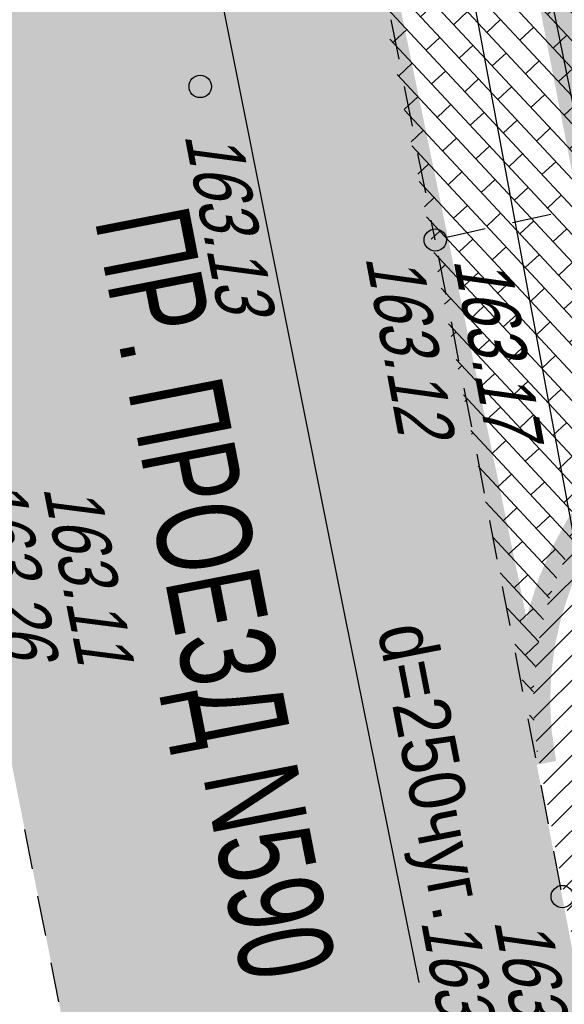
# Model space of a CAD drawing. Header units: millimetres. Extents: x 4385 to 11928, y 17253 to 36963.
# Tile 69 of 256: x 5849 to 5859, y 18568 to 18585. Entities that reach past the tile are written whole.
import ezdxf
from ezdxf.enums import TextEntityAlignment as Align

# ---------------------------------------------------------------- set-up
doc = ezdxf.new("R2010")
doc.units = ezdxf.units.MM
doc.linetypes.add('ГП_Ботаническая_1 и 2 этап$0$ACAD_ISO03W100', pattern=[30, 12, -18])
for name, color, linetype, lineweight in [('Геоподоснова_34179-21 от 9.08.21$0$Водопровод', 7, 'Continuous', 25), ('Геоподоснова_34179-21 от 9.08.21$0$Горизонтали', 7, 'Continuous', 25), ('Геоподоснова_34179-21 от 9.08.21$0$Граница улицы', 7, 'Continuous', 25), ('Геоподоснова_34179-21 от 9.08.21$0$Кабель Мосэнерго', 7, 'Continuous', 25), ('Геоподоснова_34179-21 от 9.08.21$0$Канализация самотёчная', 7, 'Continuous', 25), ('Геоподоснова_34179-21 от 9.08.21$0$Красные линии', 7, 'Continuous', 25), ('Геоподоснова_34179-21 от 9.08.21$0$Ограды', 7, 'Continuous', 25)]:
    doc.layers.add(name, color=color, linetype=linetype, lineweight=lineweight)
doc.layers.add('ГП_Ботаническая_1 и 2 этап$0$ГП_граница_ГПЗУ_500_доп благо', color=7, linetype='Continuous', true_color=0xb5b5b5)
doc.layers.add('ГП_граница_аренд_зем_500', color=7, linetype='Continuous', true_color=0x000000)
for name, color, linetype, lineweight, true_color, transparency in [('ГП_Ботаническая_1 и 2 этап$0$ГП_тротуары_штриховка', 7, 'Continuous', 0, 0xffffff, 0.8), ('ГП_дороги_штриховка_сущ', 7, 'Continuous', 0, 0xc8d0d0, 0.6), ('ГП_озел_штриховка_сущ', 7, 'Continuous', 0, 0x829556, 0.6)]:
    doc.layers.add(name, color=color, linetype=linetype, lineweight=lineweight, true_color=true_color, transparency=transparency)
doc.styles.add('Геоподоснова_34179-21 от 9.08.21$0$Style-RUSSIAN_1251', font='RUSSIAN_1251.shx')
doc.styles.add('Геоподоснова_34179-21 от 9.08.21$0$Style-RUSSIAN_1251 I 0.00000', font='RUSSIAN_1251.shx')
doc.styles.add('Геоподоснова_34179-21 от 9.08.21$0$Style-RUSSIAN_1251 I 0.32289', font='RUSSIAN_1251.shx', dxfattribs={"oblique": 18.5})

# ---------------------------------------------------------------- blocks, each defined once
blk = doc.blocks.new('Геоподоснова_34179-21 от 9.08.21$0$PIKET_301')
at = {"layer": 'Геоподоснова_34179-21 от 9.08.21$0$Горизонтали', "color": 7, "linetype": 'Continuous', "lineweight": 25}
blk.add_arc((0, 0), 0.2, 0, 360, dxfattribs=at)
blk = doc.blocks.new('Геоподоснова_34179-21 от 9.08.21$0$PIKET_305')
at = {"layer": 'Геоподоснова_34179-21 от 9.08.21$0$Горизонтали', "color": 7, "linetype": 'Continuous', "lineweight": 25}
blk.add_arc((0, 0), 0.2, 0, 360, dxfattribs=at)
blk = doc.blocks.new('Геоподоснова_34179-21 от 9.08.21$0$PIKET_306')
at = {"layer": 'Геоподоснова_34179-21 от 9.08.21$0$Горизонтали', "color": 7, "linetype": 'Continuous', "lineweight": 25}
blk.add_arc((0, 0), 0.2, 0, 360, dxfattribs=at)
blk = doc.blocks.new('Геоподоснова_34179-21 от 9.08.21$0$msdElementTypeLineString_71')
at = {"layer": 'Геоподоснова_34179-21 от 9.08.21$0$Граница улицы', "color": 7, "linetype": 'Continuous', "lineweight": 25}
for p, q in [((8.757, 16.372), (8.617, 17.075)), ((8.993, 15.179), (8.854, 15.882)), ((9.23, 13.985), (9.091, 14.688))]:
    blk.add_line(p, q, dxfattribs=at)
blk = doc.blocks.new('Геоподоснова_34179-21 от 9.08.21$0$msdElementTypeLineString_73')
at = {"layer": 'Геоподоснова_34179-21 от 9.08.21$0$Граница улицы', "color": 7, "linetype": 'Continuous', "lineweight": 25}
for p, q in [((6.465, 3.241), (6.324, 3.949)), ((6.705, 2.043), (6.563, 2.751)), ((6.945, 0.844), (6.803, 1.552)), ((7.114, 0), (7.043, 0.354))]:
    blk.add_line(p, q, dxfattribs=at)
blk = doc.blocks.new('Геоподоснова_34179-21 от 9.08.21$0$msdElementTypeLineString_117')
at = {"layer": 'Геоподоснова_34179-21 от 9.08.21$0$Ограды', "color": 7, "linetype": 'Continuous', "lineweight": 25, "flags": 128}
blk.add_lwpolyline([(14.933, 27.737), (14.701, 28.65), (14.095, 31.647)], dxfattribs=at)
blk = doc.blocks.new('Геоподоснова_34179-21 от 9.08.21$0$msdElementTypeLineString_123')
at = {"layer": 'Геоподоснова_34179-21 от 9.08.21$0$Граница улицы', "color": 7, "linetype": 'Continuous', "lineweight": 25}
for p, q in [((2.078, 26.007), (1.386, 25.855)), ((0.898, 25.747), (0.206, 25.595)), ((0.056, 25.265), (0.191, 24.57)), ((0.286, 24.079), (0.42, 23.384)), ((0.515, 22.893), (0.65, 22.198)), ((0.745, 21.707), (0.879, 21.011)), ((0.974, 20.52), (1.109, 19.825)), ((1.433, 18.148), (1.568, 17.452)), ((1.663, 16.961), (1.798, 16.266)), ((1.893, 15.775), (2.027, 15.08)), ((2.122, 14.589), (2.257, 13.894))]:
    blk.add_line(p, q, dxfattribs=at)
at = {"layer": 'Геоподоснова_34179-21 от 9.08.21$0$Граница улицы', "color": 7, "linetype": 'Continuous', "lineweight": 25, "flags": 128}
blk.add_lwpolyline([(1.204, 19.334), (1.228, 19.212), (1.338, 18.639)], dxfattribs=at)
blk = doc.blocks.new('Геоподоснова_34179-21 от 9.08.21$0$msdElementTypeLineString_343')
at = {"layer": 'Геоподоснова_34179-21 от 9.08.21$0$Водопровод', "color": 7, "linetype": 'Continuous', "lineweight": 25}
blk.add_line((0, 74.713), (1.336, 68.12), dxfattribs=at)
blk = doc.blocks.new('Геоподоснова_34179-21 от 9.08.21$0$msdElementTypeMultiLine_172')
at = {"layer": 'Геоподоснова_34179-21 от 9.08.21$0$Водопровод', "color": 7, "linetype": 'Continuous', "lineweight": 25}
blk.add_blockref('Геоподоснова_34179-21 от 9.08.21$0$msdElementTypeLineString_343', (0.5, 0.5), dxfattribs=at)
blk = doc.blocks.new('Геоподоснова_34179-21 от 9.08.21$0$msdElementTypeLineString_383')
at = {"layer": 'Геоподоснова_34179-21 от 9.08.21$0$Водопровод', "color": 7, "linetype": 'Continuous', "lineweight": 25}
blk.add_line((16.406, 23.459), (21.088, 0), dxfattribs=at)
blk = doc.blocks.new('Геоподоснова_34179-21 от 9.08.21$0$msdElementTypeMultiLine_202')
at = {"layer": 'Геоподоснова_34179-21 от 9.08.21$0$Водопровод', "color": 7, "linetype": 'Continuous', "lineweight": 25}
blk.add_blockref('Геоподоснова_34179-21 от 9.08.21$0$msdElementTypeLineString_383', (0.5, 0.5), dxfattribs=at)
blk = doc.blocks.new('Геоподоснова_34179-21 от 9.08.21$0$msdElementTypeLineString_385')
at = {"layer": 'Геоподоснова_34179-21 от 9.08.21$0$Канализация самотёчная', "color": 16, "linetype": 'Continuous', "lineweight": 25}
blk.add_line((18.922, 12.849), (21.318, 0), dxfattribs=at)
blk = doc.blocks.new('Геоподоснова_34179-21 от 9.08.21$0$msdElementTypeMultiLine_203')
at = {"layer": 'Геоподоснова_34179-21 от 9.08.21$0$Канализация самотёчная', "color": 16, "linetype": 'Continuous', "lineweight": 25}
blk.add_blockref('Геоподоснова_34179-21 от 9.08.21$0$msdElementTypeLineString_385', (0.506, 0.506), dxfattribs=at)
blk = doc.blocks.new('Геоподоснова_34179-21 от 9.08.21$0$msdElementTypeLineString_430')
at = {"layer": 'Геоподоснова_34179-21 от 9.08.21$0$Кабель Мосэнерго', "color": 7, "linetype": 'Continuous', "lineweight": 25}
for p, q in [((1.983, 11.482), (1.017, 11.22)), ((4.653, 1.631), (3.687, 1.369))]:
    blk.add_line(p, q, dxfattribs=at)
blk = doc.blocks.new('Геоподоснова_34179-21 от 9.08.21$0$msdElementTypeMultiLine_237')
at = {"layer": 'Геоподоснова_34179-21 от 9.08.21$0$Кабель Мосэнерго', "color": 7, "linetype": 'Continuous', "lineweight": 25, "flags": 128}
blk.add_lwpolyline([(4.17, 1.5), (1.5, 11.351)], dxfattribs=at)
at = {"layer": 'Геоподоснова_34179-21 от 9.08.21$0$Кабель Мосэнерго', "color": 7, "linetype": 'Continuous', "lineweight": 25}
blk.add_blockref('Геоподоснова_34179-21 от 9.08.21$0$msdElementTypeLineString_430', (0, 0), dxfattribs=at)
blk = doc.blocks.new('Геоподоснова_34179-21 от 9.08.21')
at = {"layer": 'Геоподоснова_34179-21 от 9.08.21$0$Водопровод', "color": 7, "linetype": 'Continuous', "lineweight": 25}
for name, p in [('Геоподоснова_34179-21 от 9.08.21$0$msdElementTypeMultiLine_202', (5833.175, 18574.213)), ('Геоподоснова_34179-21 от 9.08.21$0$msdElementTypeMultiLine_172', (5854.263, 18499.5))]:
    blk.add_blockref(name, p, dxfattribs=at)
at = {"layer": 'Геоподоснова_34179-21 от 9.08.21$0$Горизонтали', "color": 7, "linetype": 'Continuous', "lineweight": 25}
for name, p in [('Геоподоснова_34179-21 от 9.08.21$0$PIKET_305', (5852.176, 18584.191)), ('Геоподоснова_34179-21 от 9.08.21$0$PIKET_306', (5856.394, 18581.438)), ('Геоподоснова_34179-21 от 9.08.21$0$PIKET_301', (5858.673, 18569.663))]:
    blk.add_blockref(name, p, dxfattribs=at)
at = {"layer": 'Геоподоснова_34179-21 от 9.08.21$0$Граница улицы', "color": 7, "linetype": 'Continuous', "lineweight": 25}
for name, p in [('Геоподоснова_34179-21 от 9.08.21$0$msdElementTypeLineString_73', (5849.28, 18581.438)), ('Геоподоснова_34179-21 от 9.08.21$0$msdElementTypeLineString_71', (5840.411, 18553.789)), ('Геоподоснова_34179-21 от 9.08.21$0$msdElementTypeLineString_123', (5856.393, 18555.888))]:
    blk.add_blockref(name, p, dxfattribs=at)
at = {"layer": 'Геоподоснова_34179-21 от 9.08.21$0$Кабель Мосэнерго', "color": 7, "linetype": 'Continuous', "lineweight": 25}
blk.add_blockref('Геоподоснова_34179-21 от 9.08.21$0$msdElementTypeMultiLine_237', (5856.01, 18579.97), dxfattribs=at)
at = {"layer": 'Геоподоснова_34179-21 от 9.08.21$0$Канализация самотёчная', "color": 16, "linetype": 'Continuous', "lineweight": 25}
blk.add_blockref('Геоподоснова_34179-21 от 9.08.21$0$msdElementTypeMultiLine_203', (5837.207, 18574.784), dxfattribs=at)
at = {"layer": 'Геоподоснова_34179-21 от 9.08.21$0$Ограды', "color": 7, "linetype": 'Continuous', "lineweight": 25}
blk.add_blockref('Геоподоснова_34179-21 от 9.08.21$0$msdElementTypeLineString_117', (5844.232, 18554.893), dxfattribs=at)
at = {"layer": 'Геоподоснова_34179-21 от 9.08.21$0$Водопровод', "color": 7, "linetype": 'Continuous', "lineweight": 25, "style": 'Геоподоснова_34179-21 от 9.08.21$0$Style-RUSSIAN_1251', "width": 0.899998}
blk.add_text('d=250чуг.', height=1, rotation=281.0395, dxfattribs=at).set_placement((5855.354, 18574.462))
at = {"layer": 'Геоподоснова_34179-21 от 9.08.21$0$Горизонтали', "color": 7, "linetype": 'Continuous', "lineweight": 25, "style": 'Геоподоснова_34179-21 от 9.08.21$0$Style-RUSSIAN_1251 I 0.32289', "oblique": 18.5, "width": 0.799996}
for s, rotation, p in [('163.13', 280.8925, (5851.891, 18583.325)), ('163.12', 280.5257, (5855.137, 18581.134)), ('163.11', 281.1889, (5849.356, 18577)), ('163.24', 280.5257, (5857.446, 18569.233))]:
    blk.add_text(s, height=1, rotation=rotation, dxfattribs=at).set_placement(p)
for s, rotation, p in [('163.17', 280.5257, (5857.701, 18581.271)), ('163.26', 281.1889, (5848.972, 18577.324)), ('163.09', 280.5257, (5857.117, 18569.408))]:
    blk.add_text(s, height=1, rotation=rotation, dxfattribs=at).set_placement(p, align=Align.TOP_LEFT)
at = {"layer": 'Геоподоснова_34179-21 от 9.08.21$0$Красные линии', "color": 1, "linetype": 'Continuous', "lineweight": 53, "style": 'Геоподоснова_34179-21 от 9.08.21$0$Style-RUSSIAN_1251 I 0.00000', "width": 0.705882}
blk.add_text('ПР. ПРОЕЗД N590', height=1.7, rotation=281.0301, dxfattribs=at).set_placement((5852.452, 18575.098), align=Align.MIDDLE_CENTER)
blk = doc.blocks.new('ГП_Ботаническая_1 и 2 этап')
at = {"layer": 'ГП_Ботаническая_1 и 2 этап$0$ГП_тротуары_штриховка', "true_color": 0x333333}
h = blk.add_hatch(dxfattribs=at)
h.set_pattern_fill('AR-BRSTD', color=250, scale=0.005, angle=313)
edge = h.paths.add_edge_path()
edge.add_line((5864.442, 18595.326), (5859.702, 18594.376))
edge.add_arc((5858.641, 18600.395), 6.113, 193.4234, 279.9997, ccw=False)
edge.add_line((5852.695, 18598.976), (5858.269, 18572.037))
edge.add_arc((5864.071, 18573.186), 5.914, 100.7111, 191.1973, ccw=False)
edge.add_line((5862.971, 18578.997), (5865.516, 18579.494))
edge.add_line((5865.516, 18579.494), (5868.094, 18576.731))
edge.add_line((5868.094, 18576.731), (5866.967, 18582.541))
edge.add_line((5866.967, 18582.541), (5865.98, 18582.35))
edge.add_line((5865.98, 18582.35), (5863.92, 18593.17))
edge.add_line((5863.92, 18593.17), (5864.852, 18593.352))
edge.add_line((5864.852, 18593.352), (5864.442, 18595.326))
at = {"layer": 'ГП_Ботаническая_1 и 2 этап$0$ГП_граница_ГПЗУ_500_доп благо', "linetype": 'ГП_Ботаническая_1 и 2 этап$0$ACAD_ISO03W100', "ltscale": 0.06, "const_width": 0.6}
blk.add_lwpolyline([(5858.269, 18572.037, -0.417094), (5862.971, 18578.997), (5865.516, 18579.494), (5868.094, 18576.73), (5867.482, 18579.867), (5866.963, 18582.541), (5865.979, 18582.353), (5863.92, 18593.17), (5864.852, 18593.352), (5864.442, 18595.326), (5859.702, 18594.376, -0.40429), (5852.695, 18598.976)], format="xyb", close=True, dxfattribs=at)

msp = doc.modelspace()

# ---------------------------------------------------------------- block references
msp.add_blockref('ГП_Ботаническая_1 и 2 этап', (0, 0))

# ---------------------------------------------------------------- next in the draw order: hatches: boundary and pattern name
at = {"layer": 'ГП_дороги_штриховка_сущ'}
h = msp.add_hatch(color=256, dxfattribs=at)
h.dxf.hatch_style = 1
h.paths.add_polyline_path([(5832.511, 18655.763), (5834.952, 18642.929), (5838.803, 18622.89), (5848.554, 18573.251), (5857.597, 18575.222), (5847.74, 18624.851), (5847.134, 18628.113), (5846.332, 18632.434), (5845.357, 18637.198), (5843.565, 18645.953), (5841.805, 18654.547), (5841.637, 18655.371), (5841.541, 18655.839), (5841.42, 18656.427), (5841.348, 18657.065), (5841.343, 18657.117)])
h = msp.add_hatch(color=256, dxfattribs=at)
h.dxf.hatch_style = 1
edge = h.paths.add_edge_path()
edge.add_line((5925.766, 18433.855), (5941.944, 18436.973))
edge.add_line((5941.944, 18436.973), (5953.857, 18439.646))
edge.add_line((5953.857, 18439.646), (5952.85, 18448.595))
edge.add_line((5952.85, 18448.595), (5934.391, 18444.916))
edge.add_line((5934.391, 18444.916), (5923.777, 18442.892))
edge.add_line((5923.777, 18442.892), (5913.765, 18440.871))
edge.add_arc((6024.751, 17851.701), 599.532, 100.668107, 101.527822)
edge.add_line((5904.938, 18439.139), (5895.221, 18437.054))
edge.add_arc((5892.782, 18446.919), 10.161, 258.729, 283.887, ccw=False)
edge.add_arc((5892.507, 18446.219), 9.422, 228.1226, 259.5373, ccw=False)
edge.add_arc((5892.853, 18446.804), 10.09, 191.3978, 228.8772, ccw=False)
edge.add_line((5882.962, 18444.81), (5882.854, 18445.357))
edge.add_line((5882.854, 18445.357), (5880.704, 18455.601))
edge.add_line((5880.704, 18455.601), (5876.365, 18478.056))
edge.add_arc((5883.236, 18479.41), 7.003, 102.0896, 191.1455, ccw=False)
edge.add_line((5881.77, 18486.258), (5885.611, 18487.025))
edge.add_line((5885.611, 18487.025), (5884.576, 18492.327))
edge.add_line((5884.576, 18492.327), (5880.725, 18491.731))
edge.add_arc((5879.837, 18497.318), 5.657, 253.3213, 279.0267, ccw=False)
edge.add_arc((5879.968, 18499.313), 7.618, 187.5257, 256.688, ccw=False)
edge.add_line((5872.415, 18498.315), (5871.095, 18505.174))
edge.add_line((5871.095, 18505.174), (5870.76, 18506.857))
edge.add_line((5870.76, 18506.857), (5869.698, 18512.377))
edge.add_line((5869.698, 18512.377), (5868.248, 18519.806))
edge.add_line((5868.248, 18519.806), (5866.913, 18526.801))
edge.add_line((5866.913, 18526.801), (5865.765, 18532.813))
edge.add_line((5865.765, 18532.813), (5864.661, 18538.596))
edge.add_line((5864.661, 18538.596), (5864.202, 18540.87))
edge.add_line((5864.202, 18540.87), (5863.495, 18545.372))
edge.add_line((5863.495, 18545.372), (5863.316, 18545.344))
edge.add_line((5863.316, 18545.344), (5861.851, 18553.053))
edge.add_line((5861.851, 18553.053), (5861.149, 18556.727))
edge.add_line((5861.149, 18556.727), (5860.107, 18562.17))
edge.add_line((5860.107, 18562.17), (5859.426, 18565.73))
edge.add_line((5859.426, 18565.73), (5858.515, 18570.477))
edge.add_line((5858.515, 18570.477), (5857.597, 18575.222))
edge.add_line((5857.597, 18575.222), (5848.554, 18573.251))
edge.add_line((5848.554, 18573.251), (5849.502, 18568.477))
edge.add_line((5849.502, 18568.477), (5850.899, 18561.312))
edge.add_line((5850.899, 18561.312), (5851.949, 18555.828))
edge.add_line((5851.949, 18555.828), (5853.772, 18546.315))
edge.add_line((5853.772, 18546.315), (5855.078, 18540.23))
edge.add_line((5855.078, 18540.23), (5856.365, 18533.98))
edge.add_line((5856.365, 18533.98), (5857.603, 18527.571))
edge.add_line((5857.603, 18527.571), (5860.173, 18514.262))
edge.add_line((5860.173, 18514.262), (5861.261, 18508.632))
edge.add_line((5861.261, 18508.632), (5867.474, 18476.428))
edge.add_line((5867.474, 18476.428), (5871.803, 18453.893))
edge.add_line((5871.803, 18453.893), (5874.128, 18441.591))
edge.add_arc((5866.634, 18439.793), 7.707, -71.1464, 13.4912, ccw=False)
edge.add_line((5869.124, 18432.499), (5871.447, 18422.925))
edge.add_arc((5869.269, 18415.816), 7.435, 51.9764, 72.9689, ccw=False)
edge.add_line((5873.849, 18421.673), (5887.341, 18424.703))
edge.add_arc((5895.5, 18415.13), 12.579, 101.5761, 130.4368, ccw=False)
edge.add_line((5892.976, 18427.452), (5897.679, 18428.416))
edge.add_line((5897.679, 18428.416), (5906.565, 18430.173))
edge.add_arc((6084.693, 17553.035), 895.042, 100.227856, 101.479437, ccw=False)
at = {"layer": 'ГП_озел_штриховка_сущ'}
h = msp.add_hatch(dxfattribs=at)
h.set_pattern_fill('ANSI31', color=256, scale=0.1)
edge = h.paths.add_edge_path()
edge.add_line((5858.269, 18572.037), (5860.829, 18558.4))
edge.add_line((5860.829, 18558.4), (5867.538, 18559.733))
edge.add_line((5867.538, 18559.733), (5863.78, 18579.155))
edge.add_line((5863.78, 18579.155), (5862.971, 18578.997))
edge.add_arc((5864.066, 18573.189), 5.91, 100.6727, 191.2356)

# ---------------------------------------------------------------- next in the draw order: linework, layer by layer
at = {"layer": 'ГП_граница_аренд_зем_500', "color": 190, "true_color": 0x9933ff, "const_width": 0.6}
msp.add_lwpolyline([(5892.85, 18716.544), (6024.877, 18575.86), (6064.881, 18533.238), (5990.171, 18463.136), (5886.567, 18442.93), (5839.299, 18683.877)], close=True, dxfattribs=at)

# ---------------------------------------------------------------- next in the draw order: block references
msp.add_blockref('Геоподоснова_34179-21 от 9.08.21', (0, 0))

doc.saveas('drawing.dxf')
